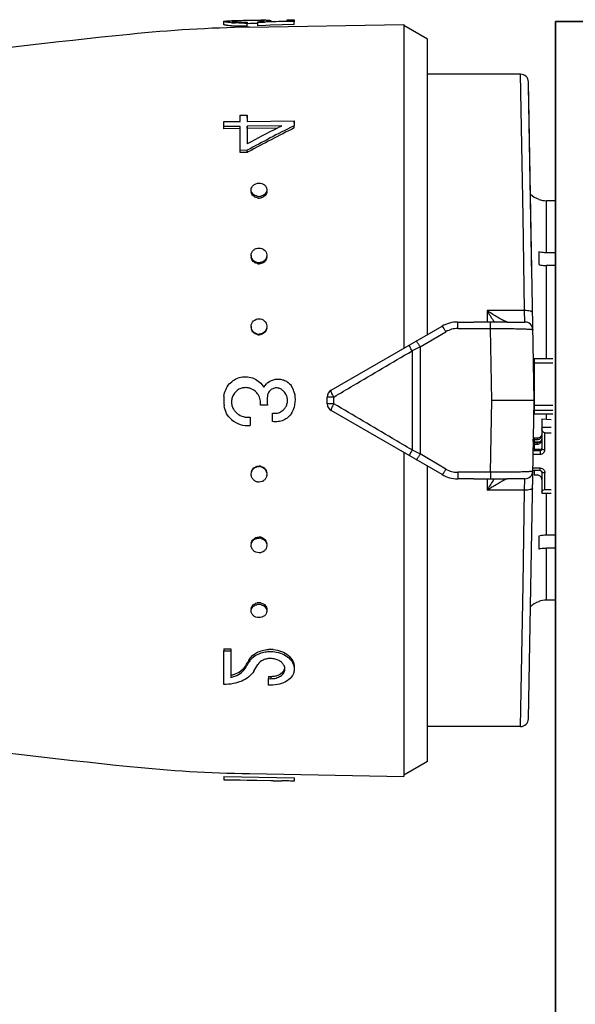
# Model space of a CAD drawing. Header units: millimetres. Extents: x 14365 to 105143, y -126377 to -22383.
# Tile 97 of 191: x 58665 to 58700, y -122816 to -122753. Entities that reach past the tile are written whole.
import ezdxf

# ---------------------------------------------------------------- set-up
doc = ezdxf.new("R2010")
doc.units = ezdxf.units.MM
doc.layers.add('UT_ZAŘÍZENÍ - OT', color=3, linetype='Continuous', lineweight=35)

msp = doc.modelspace()

# ---------------------------------------------------------------- linework, layer by layer
at = {"color": 0, "linetype": 'Continuous'}
for p, q in [((58677.947, -122753.468), (58677.944, -122753.268)), ((58678.58, -122753.222), (58678.595, -122753.221)), ((58678.595, -122753.221), (58678.607, -122753.221)), ((58678.596, -122753.281), (58678.596, -122753.235)), ((58679.509, -122753.208), (58679.387, -122753.21)), ((58679.433, -122753.308), (58679.433, -122753.37)), ((58679.437, -122753.569), (58679.433, -122753.37)), ((58679.51, -122753.408), (58679.435, -122753.409)), ((58679.579, -122753.632), (58689.447, -122753.459)), ((58680.121, -122753.402), (58680.09, -122753.402)), ((58680.119, -122753.341), (58680.119, -122753.288)), ((58680.549, -122753.325), (58680.119, -122753.341)), ((58680.123, -122753.54), (58680.119, -122753.341)), ((58680.639, -122753.521), (58680.123, -122753.54)), ((58680.343, -122753.268), (58680.342, -122753.204)), ((58680.636, -122753.322), (58680.549, -122753.325)), ((58680.631, -122753.274), (58680.934, -122753.264)), ((58681.927, -122753.277), (58680.636, -122753.322)), ((58680.897, -122753.512), (58680.639, -122753.521)), ((58680.78, -122753.269), (58680.78, -122753.254)), ((58682.446, -122753.458), (58680.897, -122753.512)), ((58680.934, -122753.264), (58681.993, -122753.23)), ((58680.943, -122753.21), (58680.944, -122753.263)), ((58681.995, -122753.274), (58681.927, -122753.277)), ((58681.993, -122753.162), (58682.443, -122753.154)), ((58681.993, -122753.23), (58681.993, -122753.162)), ((58682.443, -122753.259), (58681.995, -122753.274)), ((58682.443, -122753.154), (58682.443, -122753.259)), ((58682.446, -122753.458), (58682.443, -122753.259)), ((58689.447, -122753.459), (58689.447, -122774.104)), ((58690.947, -122754.399), (58689.447, -122753.533)), ((58690.947, -122773.238), (58690.947, -122754.399)), ((58696.893, -122756.633), (58690.947, -122756.633)), ((58697.047, -122765.698), (58696.893, -122756.633)), ((58697.747, -122777.433), (58697.393, -122757.125)), ((58697.609, -122769.499), (58697.397, -122757.374)), ((58678.994, -122759.238), (58679.443, -122759.233)), ((58678.994, -122759.644), (58678.994, -122759.238)), ((58679.443, -122759.233), (58679.443, -122759.638)), ((58679.447, -122759.383), (58679.443, -122759.233)), ((58677.944, -122759.657), (58678.994, -122759.644)), ((58677.944, -122759.968), (58677.944, -122759.657)), ((58678.994, -122759.955), (58677.944, -122759.968)), ((58677.947, -122760.112), (58677.944, -122759.968)), ((58678.994, -122761.487), (58678.994, -122759.955)), ((58679.443, -122759.638), (58682.443, -122759.599)), ((58681.658, -122759.921), (58679.443, -122759.949)), ((58679.443, -122759.949), (58679.443, -122761.068)), ((58679.447, -122760.094), (58679.443, -122759.949)), ((58681.602, -122759.949), (58681.658, -122759.921)), ((58682.443, -122759.911), (58682.388, -122759.939)), ((58682.443, -122759.599), (58682.443, -122759.911)), ((58682.446, -122759.746), (58682.443, -122759.599)), ((58682.446, -122760.055), (58682.443, -122759.911)), ((58678.997, -122760.099), (58677.947, -122760.112)), ((58681.365, -122760.069), (58679.447, -122760.094)), ((58679.447, -122760.094), (58679.447, -122760.951)), ((58679.443, -122761.482), (58678.994, -122761.487)), ((58678.997, -122761.618), (58678.994, -122761.487)), ((58679.447, -122761.613), (58678.997, -122761.618)), ((58679.447, -122761.613), (58679.443, -122761.482)), ((58679.499, -122761.585), (58679.447, -122761.613)), ((58698.047, -122764.597), (58698.047, -122764.61)), ((58698.547, -122768.02), (58698.547, -122764.696)), ((58699.117, -122764.696), (58698.547, -122764.696)), ((58697.15, -122771.709), (58697.047, -122765.698)), ((58698.047, -122767.96), (58698.047, -122768.773)), ((58699.165, -122768.02), (58698.547, -122768.02)), ((58698.547, -122774.759), (58698.547, -122768.833)), ((58699.172, -122768.833), (58698.547, -122768.833)), ((58694.747, -122771.709), (58694.747, -122772.442)), ((58697.15, -122771.709), (58694.747, -122771.709)), ((58697.169, -122772.433), (58697.15, -122771.709)), ((58692.877, -122772.848), (58692.877, -122772.433)), ((58692.877, -122772.433), (58693.904, -122772.433)), ((58694.975, -122772.848), (58694.975, -122772.441)), ((58696.011, -122772.433), (58697.169, -122772.433)), ((58684.797, -122776.789), (58691.877, -122772.701)), ((58690.481, -122774.021), (58692.127, -122773.053)), ((58692.877, -122772.848), (58694.975, -122772.848)), ((58695.047, -122777.433), (58694.975, -122772.848)), ((58689.96, -122774.278), (58689.96, -122780.589)), ((58690.481, -122774.021), (58690.481, -122780.845)), ((58697.747, -122774.759), (58697.747, -122778.281)), ((58697.747, -122774.759), (58698.947, -122774.759)), ((58697.747, -122775.043), (58698.947, -122775.043)), ((58684.547, -122777.645), (58684.547, -122777.222)), ((58684.96, -122777.649), (58684.96, -122777.218)), ((58694.975, -122782.019), (58695.047, -122777.433)), ((58697.747, -122777.433), (58695.047, -122777.433)), ((58697.393, -122797.742), (58697.747, -122777.433)), ((58680.733, -122777.736), (58680.283, -122777.736)), ((58681.053, -122778.777), (58681.053, -122778.242)), ((58691.877, -122782.165), (58684.797, -122778.078)), ((58697.747, -122777.739), (58698.947, -122777.739)), ((58697.747, -122778.054), (58698.947, -122778.054)), ((58679.623, -122778.505), (58679.623, -122779.039)), ((58697.747, -122778.281), (58698.947, -122778.281)), ((58698.247, -122778.608), (58698.247, -122780.531)), ((58698.247, -122778.608), (58698.847, -122778.641)), ((58698.547, -122778.624), (58698.547, -122778.281)), ((58698.247, -122779.139), (58698.847, -122779.139)), ((58698.447, -122780.57), (58698.447, -122779.491)), ((58698.447, -122779.491), (58698.847, -122779.491)), ((58697.701, -122780.082), (58698.11, -122780.082)), ((58697.702, -122780.048), (58697.707, -122779.725)), ((58697.749, -122780.051), (58697.702, -122780.048)), ((58697.747, -122779.837), (58697.747, -122780.082)), ((58697.947, -122779.837), (58697.747, -122779.837)), ((58697.747, -122779.935), (58697.947, -122779.935)), ((58697.747, -122780.13), (58697.747, -122780.571)), ((58697.947, -122780.13), (58697.747, -122780.13)), ((58697.947, -122779.837), (58697.947, -122779.935)), ((58697.947, -122780.13), (58697.947, -122780.227)), ((58689.447, -122780.762), (58689.447, -122801.407)), ((58697.691, -122780.629), (58698.147, -122780.629)), ((58697.747, -122780.473), (58697.694, -122780.473)), ((58697.747, -122780.277), (58697.698, -122780.277)), ((58697.747, -122780.227), (58697.947, -122780.227)), ((58698.147, -122780.571), (58697.747, -122780.571)), ((58698.147, -122780.571), (58698.147, -122780.864)), ((58692.127, -122781.814), (58690.481, -122780.845)), ((58697.687, -122780.864), (58698.147, -122780.864)), ((58690.947, -122800.467), (58690.947, -122781.628)), ((58692.877, -122782.019), (58692.877, -122782.433)), ((58694.975, -122782.019), (58692.877, -122782.019)), ((58694.975, -122782.019), (58694.975, -122782.426)), ((58698.147, -122781.908), (58697.669, -122781.908)), ((58698.147, -122781.747), (58697.672, -122781.747)), ((58697.747, -122781.908), (58697.747, -122782.189)), ((58698.147, -122781.908), (58698.147, -122781.747)), ((58698.247, -122782.002), (58698.247, -122783.356)), ((58693.904, -122782.433), (58692.877, -122782.433)), ((58694.747, -122782.425), (58694.747, -122783.158)), ((58697.169, -122782.433), (58696.011, -122782.433)), ((58697.15, -122783.158), (58697.169, -122782.433)), ((58697.747, -122782.189), (58697.947, -122782.189)), ((58698.447, -122783.12), (58698.447, -122782.041)), ((58697.15, -122783.158), (58694.747, -122783.158)), ((58697.047, -122789.169), (58697.15, -122783.158)), ((58698.447, -122783.12), (58698.847, -122783.12)), ((58698.247, -122783.356), (58698.847, -122783.356)), ((58698.547, -122786.033), (58698.547, -122783.356)), ((58698.047, -122786.094), (58698.047, -122786.907)), ((58699.172, -122786.033), (58698.547, -122786.033)), ((58698.547, -122790.17), (58698.547, -122786.846)), ((58699.165, -122786.846), (58698.547, -122786.846)), ((58696.893, -122798.233), (58697.047, -122789.169)), ((58699.117, -122790.17), (58698.547, -122790.17)), ((58698.047, -122790.256), (58698.047, -122790.269)), ((58697.492, -122792.048), (58697.507, -122791.187)), ((58677.947, -122793.274), (58677.944, -122793.406)), ((58677.947, -122793.274), (58678.397, -122793.279)), ((58678.397, -122793.279), (58678.394, -122793.411)), ((58677.944, -122795.548), (58677.944, -122793.406)), ((58677.944, -122793.406), (58678.394, -122793.411)), ((58678.394, -122793.411), (58678.394, -122795.099)), ((58679.314, -122794.386), (58679.311, -122794.527)), ((58679.424, -122794.339), (58679.452, -122794.291)), ((58679.541, -122794.011), (58679.569, -122793.963)), ((58679.569, -122793.963), (58679.566, -122794.101)), ((58680.797, -122795.031), (58680.793, -122795.177)), ((58680.793, -122795.585), (58680.793, -122795.177)), ((58680.793, -122795.177), (58680.943, -122795.179)), ((58680.797, -122795.031), (58680.947, -122795.033)), ((58680.947, -122795.033), (58680.943, -122795.179)), ((58680.943, -122795.587), (58680.793, -122795.585)), ((58696.893, -122798.233), (58690.947, -122798.233)), ((58690.947, -122800.467), (58689.447, -122801.333)), ((58677.947, -122801.419), (58677.944, -122801.619)), ((58677.947, -122801.419), (58682.446, -122801.498)), ((58679.579, -122801.235), (58689.447, -122801.407)), ((58677.944, -122801.631), (58677.944, -122801.619)), ((58677.944, -122801.619), (58682.443, -122801.697)), ((58681.093, -122801.686), (58677.944, -122801.631)), ((58681.093, -122801.689), (58681.093, -122801.686)), ((58681.093, -122801.689), (58681.656, -122801.699)), ((58682.446, -122801.498), (58682.443, -122801.697)), ((58682.446, -122801.508), (58682.443, -122801.708)), ((58682.443, -122801.697), (58682.443, -122801.708))]:
    msp.add_line(p, q, dxfattribs=at)
for centre, radius, start, end in [((58681.15, -122843.618), 90, 91, 95.86353), ((58679.062, -122744.792), 8.577, 265.82558, 266.62577), ((58679.063, -122744.941), 8.626, 265.85586, 266.65073), ((58679.212, -122788.956), 35.74, 91.01238, 91.21551), ((58679.135, -122743.538), 9.833, 266.63176, 267.39596), ((58679.136, -122743.67), 9.899, 266.65673, 267.41559), ((58678.74, -122755.017), 1.789, 94.25337, 94.6326), ((58678.796, -122755.786), 2.559, 93.45872, 94.22835), ((58679.216, -122740.828), 12.544, 270.2757, 270.99142), ((58679.259, -122743.279), 10.03, 270.37671, 270.99382), ((58679.67, -122746.88), 6.424, 274.00652, 274.76218), ((58679.756, -122747.922), 5.379, 274.77014, 275.5791), ((58680.192, -122758.482), 5.28, 88.37447, 89.19799), ((58681.053, -122795.311), 42.126, 90.84632, 91.00332), ((58680.768, -122776.21), 23.023, 90.56986, 90.83886), ((58680.668, -122766.414), 13.227, 90.13111, 90.55891), ((58723.035, -123251.473), 500, 95.86353, 99.2151), ((58696.893, -122757.133), 0.5, 1.00273, 90.00005), ((58729.732, -122853.873), 105.191, 116.74897, 118.55954), ((58726.364, -122848.849), 99.533, 116.72558, 116.87901), ((58729.277, -122854.537), 105.923, 116.89327, 118.06457), ((58729.468, -122854.25), 105.279, 116.52799, 118.3353), ((58680.036, -122764.113), 0.34, 181.83857, 189.22993), ((58680.189, -122763.843), 0.578, 257.40046, 263.77919), ((58680.188, -122763.854), 0.567, 263.76903, 270.51539), ((58680.187, -122763.844), 0.577, 270.61415, 283.65474), ((58680.367, -122764.104), 0.33, 0.0012, 1.80344), ((58698.547, -122763.183), 1.5, 226.64917, 250.52878), ((58680.193, -122763.946), 0.583, 257.43846, 263.79562), ((58680.192, -122763.957), 0.572, 263.78497, 270.51556), ((58680.191, -122763.946), 0.582, 270.61233, 283.61615), ((58698.549, -122763.187), 1.509, 250.58004, 269.92942), ((58680.108, -122768.184), 0.415, 180.00363, 182.62681), ((58680.192, -122768.12), 0.529, 255.90699, 262.90203), ((58680.196, -122768.188), 0.533, 255.94846, 262.92018), ((58680.19, -122768.134), 0.515, 262.89641, 270.33517), ((58680.194, -122768.203), 0.519, 262.91395, 270.33539), ((58680.28, -122768.253), 0.417, 351.68515, 359.95596), ((58715.53, -122759.186), 24.264, 211.06983, 212.81472), ((58692.877, -122774.433), 2, 90, 120), ((58711.573, -122761.731), 19.559, 212.83138, 213.19135), ((58697.169, -122772.933), 0.5, 0.9973, 89.99995), ((58680.164, -122772.718), 0.471, 180.01487, 185.18459), ((58680.194, -122772.708), 0.505, 254.94557, 262.29746), ((58680.198, -122772.739), 0.509, 254.989, 262.3166), ((58680.192, -122772.725), 0.488, 262.29512, 270.14263), ((58692.878, -122774.327), 1.479, 90.0293, 120.51258), ((58680.196, -122772.756), 0.492, 262.31359, 270.14288), ((58798.043, -122993.394), 244.324, 116.11937, 116.25551), ((58697.648, -122775.589), 0.0994, 313.59217, 359.98031), ((58697.647, -122775.577), 0.301, 284.00989, 289.44256), ((58679.34, -122777.496), 0.878, 79.26214, 86.10486), ((58679.33, -122777.545), 0.927, 73.07928, 79.21627), ((58679.326, -122777.583), 0.963, 41.07571, 50.01192), ((58679.321, -122777.587), 0.97, 32.46127, 41.04427), ((58681.302, -122777.211), 0.576, 71.25318, 78.39725), ((58681.304, -122777.205), 0.569, 63.84048, 71.25521), ((58681.18, -122777.44), 0.836, 39.13046, 49.82845), ((58681.186, -122777.435), 0.828, 29.69129, 39.12926), ((58681.383, -122777.134), 1.078, 27.84061, 34.02965), ((58681.387, -122777.132), 1.073, 21.6663, 27.84286), ((58681.405, -122777.125), 1.054, 15.21143, 21.66816), ((58680.493, -122777.372), 1.999, 11.83461, 15.19202), ((58685.047, -122777.222), 0.5, 120, 180), ((58697.647, -122777.205), 0.3, 70.55401, 72.35353), ((58680.605, -122777.433), 2.661, 174.20363, 187.38301), ((58683.03, -122777.433), 2.316, 172.81682, 187.51949), ((58679.334, -122777.539), 0.893, 214.11402, 220.95302), ((58679.505, -122777.391), 1.119, 220.98571, 227.22441), ((58681.196, -122777.47), 0.785, 259.56156, 266.77563), ((58681.183, -122777.432), 0.831, 307.97112, 320.9467), ((58681.175, -122777.425), 0.841, 320.92395, 328.11089), ((58681.224, -122777.571), 1.247, 328.36326, 330.5708), ((58681.238, -122777.579), 1.23, 330.55262, 339.45926), ((58681.284, -122777.596), 1.181, 339.47291, 345.3977), ((58685.047, -122777.645), 0.5, 180, 240), ((58679.506, -122777.399), 1.644, 229.79423, 274.1007), ((58679.505, -122777.407), 1.104, 269.87405, 276.1358), ((58697.957, -122779.64), 0.29, 325.94596, 359.95559), ((58798.043, -122561.472), 244.324, 243.74449, 243.88063), ((58680.192, -122782.142), 0.489, 81.95126, 89.79291), ((58680.195, -122782.111), 0.493, 81.96974, 89.79318), ((58680.189, -122782.16), 0.507, 74.61727, 81.95392), ((58680.193, -122782.129), 0.51, 74.66061, 81.97306), ((58692.878, -122780.54), 1.479, 239.48743, 269.97069), ((58697.169, -122781.933), 0.5, 270, 359), ((58698.159, -122782.002), 0.0882, 0.03691, 8.66078), ((58680.213, -122782.151), 0.481, 352.20997, 354.91531), ((58692.877, -122780.433), 2, 240, 270), ((58715.452, -122795.631), 24.171, 147.18194, 148.9335), ((58711.916, -122793.358), 19.968, 146.8123, 147.16491), ((58680.19, -122786.733), 0.516, 82.18024, 89.60747), ((58680.193, -122786.665), 0.52, 82.19776, 89.60771), ((58680.188, -122786.75), 0.533, 75.22208, 82.18643), ((58680.191, -122786.682), 0.537, 75.26335, 82.20456), ((58698.549, -122791.68), 1.509, 90.07058, 109.41996), ((58680.036, -122790.754), 0.34, 170.77007, 178.16143), ((58680.189, -122791.019), 0.574, 89.52764, 102.6205), ((58680.192, -122790.917), 0.579, 90.47615, 102.57666), ((58680.192, -122790.901), 0.563, 89.46365, 90.42767), ((58680.188, -122791.014), 0.569, 82.70603, 89.43816), ((58680.191, -122790.912), 0.574, 82.72194, 89.43835), ((58680.186, -122791.029), 0.584, 76.3765, 82.71678), ((58680.189, -122790.926), 0.588, 76.41423, 82.73319), ((58680.367, -122790.763), 0.33, 358.19656, 359.9988), ((58698.547, -122791.683), 1.5, 109.47122, 133.35083), ((58680.925, -122795.257), 1.949, 89.34777, 93.68224), ((58680.924, -122795.289), 1.981, 84.74512, 89.3338), ((58680.529, -122794.688), 1.129, 136.6726, 142.69573), ((58678.445, -122793.839), 1.027, 315.49883, 321.71461), ((58678.524, -122793.901), 0.927, 321.71489, 328.50896), ((58640.894, -122771.246), 44.921, 328.78337, 329.0635), ((58641.372, -122771.199), 44.466, 328.57088, 328.85214), ((58640.02, -122770.382), 46.046, 328.85211, 329.1259), ((58639.171, -122770.214), 46.929, 329.13232, 329.40315), ((58680.434, -122794.615), 1.009, 142.68913, 149.33475), ((58641.639, -122771.318), 44.808, 328.5423, 329.17295), ((58681.385, -122794.558), 0.458, 358.60453, 6.96692), ((58678.009, -122793.23), 1.908, 281.62893, 285.76186), ((58723.035, -122303.394), 500, 260.77609, 264.13647), ((58696.893, -122797.733), 0.5, 270, 359), ((58681.15, -122711.249), 90, 264.13647, 269)]:
    msp.add_arc(centre, radius, start, end, dxfattribs=at)
at = {"color": 0, "linetype": 'Continuous', "extrusion": (0, 0, -1)}
for centre, major_axis, ratio, start_param, end_param in [((58698.447, -122779.256), (0, -0.235), 0.85043, 0, 1.570796), ((58698.447, -122783.277), (0.2, 0), 0.785695, 3.141593, 4.712389)]:
    msp.add_ellipse(centre, major_axis=major_axis, ratio=ratio, start_param=start_param, end_param=end_param, dxfattribs=at)
at = {"color": 0, "linetype": 'Continuous'}
for points, knots in [([(58677.944, -122753.268), (58677.944, -122753.265), (58677.951, -122753.259), (58677.958, -122753.256), (58677.964, -122753.255)], [0, 0, 0, 0, 0.34526, 1, 1, 1, 1]), ([(58678.438, -122753.346), (58678.368, -122753.341), (58678.27, -122753.332), (58678.148, -122753.318), (58678.078, -122753.308), (58678.022, -122753.298), (58677.98, -122753.288), (58677.957, -122753.281), (58677.944, -122753.272), (58677.944, -122753.268)], [0, 0, 0, 0, 0.415889, 0.585993, 0.728367, 0.841268, 0.923827, 0.975949, 1, 1, 1, 1]), ([(58678.44, -122753.545), (58678.37, -122753.54), (58678.272, -122753.531), (58678.151, -122753.517), (58678.081, -122753.507), (58678.025, -122753.498), (58677.984, -122753.488), (58677.961, -122753.48), (58677.947, -122753.472), (58677.947, -122753.468)], [0, 0, 0, 0, 0.416026, 0.586157, 0.728535, 0.841423, 0.923955, 0.976034, 1, 1, 1, 1]), ([(58677.964, -122753.255), (58677.967, -122753.254), (58677.987, -122753.248), (58678.007, -122753.245), (58678.024, -122753.243)], [0, 0, 0, 0, 0.194984, 1, 1, 1, 1]), ([(58678.024, -122753.243), (58678.08, -122753.236), (58678.223, -122753.23), (58678.366, -122753.226), (58678.453, -122753.224)], [0, 0, 0, 0, 0.393124, 1, 1, 1, 1]), ([(58678.596, -122753.235), (58678.581, -122753.236), (58678.555, -122753.238), (58678.521, -122753.243), (58678.5, -122753.247), (58678.488, -122753.251), (58678.486, -122753.254)], [0, 0, 0, 0, 0.402142, 0.703286, 0.901798, 1, 1, 1, 1]), ([(58678.486, -122753.254), (58678.486, -122753.254), (58678.486, -122753.255), (58678.486, -122753.256), (58678.486, -122753.256)], [0, 0, 0, 0, 0.519614, 1, 1, 1, 1]), ([(58678.486, -122753.256), (58678.486, -122753.258), (58678.491, -122753.261), (58678.508, -122753.267), (58678.545, -122753.275), (58678.607, -122753.283), (58678.656, -122753.287), (58678.685, -122753.29)], [0, 0, 0, 0, 0.026104, 0.078509, 0.271488, 0.580502, 1, 1, 1, 1]), ([(58679.387, -122753.21), (58679.248, -122753.213), (58678.999, -122753.218), (58678.751, -122753.225), (58678.642, -122753.232)], [0, 0, 0, 0, 0.5608, 1, 1, 1, 1]), ([(58678.685, -122753.29), (58678.728, -122753.293), (58678.941, -122753.307), (58679.155, -122753.31), (58679.325, -122753.309)], [0, 0, 0, 0, 0.202928, 1, 1, 1, 1]), ([(58679.277, -122753.372), (58679.225, -122753.372), (58679.029, -122753.372), (58678.833, -122753.367), (58678.688, -122753.361)], [0, 0, 0, 0, 0.261385, 1, 1, 1, 1]), ([(58679.437, -122753.569), (58679.372, -122753.57), (58679.123, -122753.572), (58678.874, -122753.568), (58678.69, -122753.559)], [0, 0, 0, 0, 0.261104, 1, 1, 1, 1]), ([(58680.088, -122753.202), (58680.044, -122753.202), (58679.851, -122753.203), (58679.658, -122753.205), (58679.509, -122753.208)], [0, 0, 0, 0, 0.228486, 1, 1, 1, 1]), ([(58680.09, -122753.402), (58680.046, -122753.402), (58679.852, -122753.403), (58679.659, -122753.405), (58679.51, -122753.408)], [0, 0, 0, 0, 0.228577, 1, 1, 1, 1]), ([(58680.266, -122753.203), (58680.253, -122753.203), (58680.193, -122753.202), (58680.134, -122753.202), (58680.088, -122753.202)], [0, 0, 0, 0, 0.229978, 1, 1, 1, 1]), ([(58680.279, -122753.275), (58680.317, -122753.271), (58680.383, -122753.264), (58680.459, -122753.253), (58680.504, -122753.244), (58680.526, -122753.238), (58680.539, -122753.234), (58680.546, -122753.228), (58680.546, -122753.226)], [0, 0, 0, 0, 0.416564, 0.727805, 0.840468, 0.923103, 0.975235, 1, 1, 1, 1]), ([(58680.453, -122753.209), (58680.445, -122753.208), (58680.408, -122753.206), (58680.371, -122753.205), (58680.342, -122753.204)], [0, 0, 0, 0, 0.216654, 1, 1, 1, 1]), ([(58680.522, -122753.216), (58680.517, -122753.215), (58680.495, -122753.212), (58680.472, -122753.21), (58680.453, -122753.209)], [0, 0, 0, 0, 0.191517, 1, 1, 1, 1]), ([(58680.546, -122753.226), (58680.546, -122753.224), (58680.535, -122753.218), (58680.528, -122753.217), (58680.522, -122753.216)], [0, 0, 0, 0, 0.306489, 1, 1, 1, 1]), ([(58680.78, -122753.254), (58680.769, -122753.255), (58680.72, -122753.263), (58680.67, -122753.269), (58680.631, -122753.274)], [0, 0, 0, 0, 0.219199, 1, 1, 1, 1]), ([(58680.637, -122753.188), (58680.652, -122753.188), (58680.704, -122753.188), (58680.756, -122753.188), (58680.794, -122753.189)], [0, 0, 0, 0, 0.28218, 1, 1, 1, 1]), ([(58680.943, -122753.21), (58680.943, -122753.215), (58680.925, -122753.223), (58680.897, -122753.232), (58680.844, -122753.243), (58680.804, -122753.25), (58680.78, -122753.254)], [0, 0, 0, 0, 0.080473, 0.272652, 0.58028, 1, 1, 1, 1]), ([(58680.794, -122753.189), (58680.804, -122753.19), (58680.837, -122753.191), (58680.87, -122753.193), (58680.893, -122753.196)], [0, 0, 0, 0, 0.312325, 1, 1, 1, 1]), ([(58680.893, -122753.196), (58680.906, -122753.197), (58680.922, -122753.199), (58680.939, -122753.204), (58680.943, -122753.208), (58680.943, -122753.21)], [0, 0, 0, 0, 0.708486, 0.898996, 1, 1, 1, 1]), ([(58679.694, -122764.013), (58679.692, -122763.957), (58679.718, -122763.841), (58679.831, -122763.697), (58679.998, -122763.604), (58680.128, -122763.581), (58680.193, -122763.581)], [0, 0, 0, 0, 0.229393, 0.470966, 0.729703, 1, 1, 1, 1]), ([(58680.193, -122763.581), (58680.257, -122763.58), (58680.382, -122763.599), (58680.546, -122763.683), (58680.66, -122763.818), (58680.691, -122763.928), (58680.693, -122763.982)], [0, 0, 0, 0, 0.270385, 0.528616, 0.769944, 1, 1, 1, 1]), ([(58679.797, -122764.259), (58679.766, -122764.225), (58679.716, -122764.148), (58679.695, -122764.058), (58679.694, -122764.013)], [0, 0, 0, 0, 0.509651, 1, 1, 1, 1]), ([(58680.066, -122764.515), (58679.976, -122764.495), (58679.808, -122764.416), (58679.715, -122764.25), (58679.701, -122764.168)], [0, 0, 0, 0, 0.524629, 1, 1, 1, 1]), ([(58680.063, -122764.407), (58680.037, -122764.401), (58679.939, -122764.372), (58679.848, -122764.315), (58679.797, -122764.259)], [0, 0, 0, 0, 0.260211, 1, 1, 1, 1]), ([(58680.589, -122764.252), (58680.573, -122764.27), (58680.497, -122764.341), (58680.399, -122764.386), (58680.323, -122764.405)], [0, 0, 0, 0, 0.24218, 1, 1, 1, 1]), ([(58680.697, -122764.104), (58680.697, -122764.196), (58680.611, -122764.393), (58680.427, -122764.488), (58680.328, -122764.512)], [0, 0, 0, 0, 0.47302, 1, 1, 1, 1]), ([(58680.693, -122763.982), (58680.695, -122764.03), (58680.676, -122764.129), (58680.623, -122764.214), (58680.589, -122764.252)], [0, 0, 0, 0, 0.488775, 1, 1, 1, 1]), ([(58679.693, -122768.184), (58679.693, -122768.123), (58679.721, -122767.999), (58679.832, -122767.843), (58679.999, -122767.742), (58680.128, -122767.716), (58680.193, -122767.716)], [0, 0, 0, 0, 0.241806, 0.488407, 0.741812, 1, 1, 1, 1]), ([(58679.761, -122768.417), (58679.751, -122768.401), (58679.715, -122768.334), (58679.696, -122768.259), (58679.694, -122768.203)], [0, 0, 0, 0, 0.253103, 1, 1, 1, 1]), ([(58680.193, -122767.716), (58680.316, -122767.715), (58680.51, -122767.783), (58680.659, -122767.98), (58680.69, -122768.099), (58680.693, -122768.158)], [0, 0, 0, 0, 0.507384, 0.755665, 1, 1, 1, 1]), ([(58680.693, -122768.158), (58680.695, -122768.209), (58680.685, -122768.277), (58680.661, -122768.341), (58680.655, -122768.356)], [0, 0, 0, 0, 0.747031, 1, 1, 1, 1]), ([(58698.547, -122768.02), (58698.505, -122768.02), (58698.337, -122768.015), (58698.169, -122767.99), (58698.047, -122767.96)], [0, 0, 0, 0, 0.252472, 1, 1, 1, 1]), ([(58680.066, -122768.706), (58679.974, -122768.683), (58679.802, -122768.588), (58679.714, -122768.41), (58679.701, -122768.32)], [0, 0, 0, 0, 0.510101, 1, 1, 1, 1]), ([(58680.063, -122768.633), (58680.001, -122768.618), (58679.883, -122768.565), (58679.793, -122768.47), (58679.761, -122768.417)], [0, 0, 0, 0, 0.506643, 1, 1, 1, 1]), ([(58680.655, -122768.356), (58680.625, -122768.423), (58680.533, -122768.545), (58680.396, -122768.613), (58680.323, -122768.632)], [0, 0, 0, 0, 0.492845, 1, 1, 1, 1]), ([(58680.692, -122768.313), (58680.679, -122768.404), (58680.592, -122768.583), (58680.419, -122768.68), (58680.328, -122768.704)], [0, 0, 0, 0, 0.489899, 1, 1, 1, 1]), ([(58698.047, -122768.773), (58698.087, -122768.783), (58698.252, -122768.818), (58698.421, -122768.833), (58698.547, -122768.833)], [0, 0, 0, 0, 0.247091, 1, 1, 1, 1]), ([(58695.868, -122772.369), (58695.784, -122772.33), (58695.608, -122772.236), (58695.231, -122772.02), (58694.942, -122771.838), (58694.747, -122771.709)], [0, 0, 0, 0, 0.213248, 0.460801, 1, 1, 1, 1]), ([(58697.649, -122771.837), (58697.649, -122771.828), (58697.64, -122771.805), (58697.607, -122771.782), (58697.561, -122771.76), (58697.471, -122771.732), (58697.332, -122771.712), (58697.213, -122771.707), (58697.15, -122771.709)], [0, 0, 0, 0, 0.054454, 0.124226, 0.220024, 0.341181, 0.645763, 1, 1, 1, 1]), ([(58679.693, -122772.718), (58679.693, -122772.592), (58679.801, -122772.328), (58680.066, -122772.223), (58680.193, -122772.222)], [0, 0, 0, 0, 0.49811, 1, 1, 1, 1]), ([(58680.193, -122772.222), (58680.314, -122772.222), (58680.565, -122772.314), (58680.681, -122772.554), (58680.691, -122772.673)], [0, 0, 0, 0, 0.501804, 1, 1, 1, 1]), ([(58694.975, -122772.441), (58694.795, -122772.443), (58694.438, -122772.442), (58694.082, -122772.433), (58693.904, -122772.433)], [0, 0, 0, 0, 0.502804, 1, 1, 1, 1]), ([(58696.011, -122772.433), (58695.931, -122772.433), (58695.586, -122772.434), (58695.24, -122772.438), (58694.975, -122772.441)], [0, 0, 0, 0, 0.230893, 1, 1, 1, 1]), ([(58695.946, -122772.405), (58695.94, -122772.402), (58695.914, -122772.391), (58695.888, -122772.379), (58695.868, -122772.369)], [0, 0, 0, 0, 0.229765, 1, 1, 1, 1]), ([(58695.977, -122772.417), (58695.975, -122772.416), (58695.965, -122772.412), (58695.954, -122772.408), (58695.946, -122772.405)], [0, 0, 0, 0, 0.235586, 1, 1, 1, 1]), ([(58696.037, -122772.433), (58696.029, -122772.433), (58696.008, -122772.428), (58695.989, -122772.422), (58695.977, -122772.417)], [0, 0, 0, 0, 0.393757, 1, 1, 1, 1]), ([(58680.066, -122773.231), (58679.983, -122773.209), (58679.826, -122773.122), (58679.737, -122772.966), (58679.714, -122772.884)], [0, 0, 0, 0, 0.50198, 1, 1, 1, 1]), ([(58680.063, -122773.196), (58679.99, -122773.176), (58679.852, -122773.105), (58679.761, -122772.977), (58679.732, -122772.908)], [0, 0, 0, 0, 0.50114, 1, 1, 1, 1]), ([(58680.676, -122772.844), (58680.653, -122772.926), (58680.564, -122773.084), (58680.406, -122773.172), (58680.323, -122773.195)], [0, 0, 0, 0, 0.49918, 1, 1, 1, 1]), ([(58680.692, -122772.818), (58680.679, -122772.912), (58680.596, -122773.099), (58680.42, -122773.204), (58680.328, -122773.23)], [0, 0, 0, 0, 0.498032, 1, 1, 1, 1]), ([(58692.127, -122773.053), (58692.107, -122773.033), (58692.075, -122772.985), (58692.042, -122772.911), (58692.002, -122772.848), (58691.964, -122772.797), (58691.933, -122772.756), (58691.908, -122772.724), (58691.893, -122772.708), (58691.88, -122772.699), (58691.877, -122772.701)], [0, 0, 0, 0, 0.198142, 0.388892, 0.560134, 0.707991, 0.828678, 0.918542, 0.975091, 1, 1, 1, 1]), ([(58694.975, -122772.848), (58695.151, -122772.848), (58695.496, -122772.848), (58695.997, -122772.85), (58696.457, -122772.856), (58696.808, -122772.863), (58697.055, -122772.871), (58697.211, -122772.877), (58697.346, -122772.883), (58697.457, -122772.89), (58697.546, -122772.898), (58697.609, -122772.905), (58697.647, -122772.913), (58697.664, -122772.918), (58697.668, -122772.923), (58697.668, -122772.925)], [0, 0, 0, 0, 0.195605, 0.383531, 0.55643, 0.707585, 0.773165, 0.831259, 0.881323, 0.92293, 0.955723, 0.979458, 0.994025, 0.997954, 1, 1, 1, 1]), ([(58690.481, -122774.021), (58690.452, -122773.971), (58690.408, -122773.9), (58690.352, -122773.81), (58690.316, -122773.755), (58690.285, -122773.71), (58690.261, -122773.678), (58690.245, -122773.66), (58690.236, -122773.652), (58690.232, -122773.651), (58690.231, -122773.652)], [0, 0, 0, 0, 0.387648, 0.559336, 0.708365, 0.829964, 0.920373, 0.976704, 0.992026, 1, 1, 1, 1]), ([(58684.96, -122777.218), (58685.376, -122776.973), (58687.042, -122775.993), (58688.709, -122775.013), (58689.96, -122774.278)], [0, 0, 0, 0, 0.249365, 1, 1, 1, 1]), ([(58689.96, -122774.278), (58689.934, -122774.231), (58689.898, -122774.163), (58689.855, -122774.075), (58689.829, -122774.02), (58689.811, -122773.975), (58689.799, -122773.94), (58689.793, -122773.918), (58689.794, -122773.904), (58689.797, -122773.902)], [0, 0, 0, 0, 0.389691, 0.560136, 0.707341, 0.827183, 0.916538, 0.973346, 1, 1, 1, 1]), ([(58677.957, -122777.164), (58677.972, -122777.022), (58678.047, -122776.74), (58678.353, -122776.252), (58679.004, -122775.861), (58679.76, -122775.935), (58680.244, -122776.248), (58680.431, -122776.472), (58680.503, -122776.595)], [0, 0, 0, 0, 0.125806, 0.251598, 0.500158, 0.748611, 0.874302, 1, 1, 1, 1]), ([(58680.503, -122776.595), (58680.591, -122776.443), (58680.847, -122776.18), (58681.286, -122776.051), (58681.638, -122776.083), (58681.888, -122776.174), (58682.109, -122776.323), (58682.227, -122776.458), (58682.276, -122776.531)], [0, 0, 0, 0, 0.249691, 0.498274, 0.623384, 0.748679, 0.874168, 1, 1, 1, 1]), ([(58679.4, -122776.621), (58679.316, -122776.615), (58679.146, -122776.627), (58678.829, -122776.743), (58678.574, -122776.993), (58678.451, -122777.309), (58678.425, -122777.564), (58678.472, -122777.817), (58678.547, -122777.97), (58678.595, -122778.04)], [0, 0, 0, 0, 0.124702, 0.249421, 0.497433, 0.62303, 0.748788, 0.874419, 1, 1, 1, 1]), ([(58681.418, -122776.647), (58681.341, -122776.631), (58681.179, -122776.632), (58680.958, -122776.731), (58680.794, -122776.911), (58680.741, -122777.065), (58680.732, -122777.144)], [0, 0, 0, 0, 0.248903, 0.498305, 0.748695, 1, 1, 1, 1]), ([(58682.449, -122776.962), (58682.465, -122777.039), (58682.512, -122777.348), (58682.486, -122777.668), (58682.428, -122777.894)], [0, 0, 0, 0, 0.250786, 1, 1, 1, 1]), ([(58684.96, -122777.218), (58684.932, -122777.166), (58684.881, -122777.071), (58684.823, -122776.943), (58684.794, -122776.854), (58684.787, -122776.808), (58684.793, -122776.792), (58684.797, -122776.789)], [0, 0, 0, 0, 0.377895, 0.69297, 0.905251, 0.965919, 1, 1, 1, 1]), ([(58680.283, -122777.736), (58680.3, -122777.621), (58680.29, -122777.384), (58680.201, -122777.164), (58680.139, -122777.066)], [0, 0, 0, 0, 0.500135, 1, 1, 1, 1]), ([(58681.889, -122777.869), (58681.928, -122777.807), (58681.989, -122777.671), (58682.022, -122777.449), (58681.997, -122777.227), (58681.942, -122777.089), (58681.905, -122777.025)], [0, 0, 0, 0, 0.249892, 0.499949, 0.75024, 1, 1, 1, 1]), ([(58684.96, -122777.218), (58684.932, -122777.218), (58684.878, -122777.218), (58684.8, -122777.218), (58684.729, -122777.219), (58684.668, -122777.219), (58684.624, -122777.22), (58684.595, -122777.22), (58684.578, -122777.22), (58684.566, -122777.221), (58684.555, -122777.221), (58684.551, -122777.222), (58684.547, -122777.221), (58684.547, -122777.222)], [0, 0, 0, 0, 0.203374, 0.394866, 0.56769, 0.716771, 0.837685, 0.88646, 0.926896, 0.958626, 0.981467, 0.99529, 1, 1, 1, 1]), ([(58678.445, -122778.655), (58678.315, -122778.545), (58678.097, -122778.274), (58677.988, -122777.944), (58677.966, -122777.775)], [0, 0, 0, 0, 0.49938, 1, 1, 1, 1]), ([(58678.744, -122778.212), (58678.846, -122778.306), (58679.086, -122778.458), (58679.365, -122778.511), (58679.503, -122778.511)], [0, 0, 0, 0, 0.500561, 1, 1, 1, 1]), ([(58682.286, -122778.225), (58682.223, -122778.326), (58682.068, -122778.512), (58681.763, -122778.709), (58681.413, -122778.805), (58681.17, -122778.799), (58681.053, -122778.777)], [0, 0, 0, 0, 0.249964, 0.499879, 0.749906, 1, 1, 1, 1]), ([(58681.151, -122778.254), (58681.247, -122778.26), (58681.443, -122778.236), (58681.618, -122778.146), (58681.694, -122778.087)], [0, 0, 0, 0, 0.50069, 1, 1, 1, 1]), ([(58684.96, -122777.649), (58684.932, -122777.649), (58684.878, -122777.649), (58684.8, -122777.648), (58684.729, -122777.648), (58684.668, -122777.647), (58684.624, -122777.647), (58684.595, -122777.646), (58684.578, -122777.646), (58684.566, -122777.646), (58684.555, -122777.646), (58684.551, -122777.645), (58684.547, -122777.645), (58684.547, -122777.645)], [0, 0, 0, 0, 0.203374, 0.394866, 0.56769, 0.716771, 0.837685, 0.88646, 0.926896, 0.958626, 0.981467, 0.99529, 1, 1, 1, 1]), ([(58684.96, -122777.649), (58684.932, -122777.7), (58684.881, -122777.796), (58684.823, -122777.924), (58684.794, -122778.012), (58684.787, -122778.059), (58684.793, -122778.075), (58684.797, -122778.078)], [0, 0, 0, 0, 0.377895, 0.69297, 0.905251, 0.965919, 1, 1, 1, 1]), ([(58689.96, -122780.589), (58689.542, -122780.344), (58687.876, -122779.364), (58686.209, -122778.384), (58684.96, -122777.649)], [0, 0, 0, 0, 0.250578, 1, 1, 1, 1]), ([(58698.247, -122779.543), (58698.247, -122779.581), (58698.231, -122779.659), (58698.164, -122779.757), (58698.065, -122779.822), (58697.986, -122779.837), (58697.947, -122779.837)], [0, 0, 0, 0, 0.247784, 0.496832, 0.747734, 1, 1, 1, 1]), ([(58697.947, -122779.935), (58697.996, -122779.935), (58698.095, -122779.911), (58698.17, -122779.843), (58698.197, -122779.803)], [0, 0, 0, 0, 0.501963, 1, 1, 1, 1]), ([(58698.247, -122779.836), (58698.247, -122779.874), (58698.231, -122779.952), (58698.164, -122780.049), (58698.065, -122780.115), (58697.986, -122780.13), (58697.947, -122780.13)], [0, 0, 0, 0, 0.247784, 0.496832, 0.747734, 1, 1, 1, 1]), ([(58697.947, -122780.227), (58697.986, -122780.227), (58698.065, -122780.212), (58698.164, -122780.147), (58698.231, -122780.049), (58698.247, -122779.972), (58698.247, -122779.933)], [0, 0, 0, 0, 0.252266, 0.503168, 0.752216, 1, 1, 1, 1]), ([(58689.96, -122780.589), (58689.934, -122780.636), (58689.898, -122780.704), (58689.855, -122780.791), (58689.829, -122780.846), (58689.811, -122780.891), (58689.799, -122780.927), (58689.793, -122780.948), (58689.794, -122780.962), (58689.797, -122780.964)], [0, 0, 0, 0, 0.389693, 0.560138, 0.707342, 0.827185, 0.916539, 0.973347, 1, 1, 1, 1]), ([(58698.147, -122780.571), (58698.159, -122780.571), (58698.183, -122780.567), (58698.214, -122780.548), (58698.237, -122780.52), (58698.245, -122780.497), (58698.246, -122780.486)], [0, 0, 0, 0, 0.251925, 0.502849, 0.751924, 1, 1, 1, 1]), ([(58698.147, -122780.629), (58698.16, -122780.629), (58698.186, -122780.624), (58698.22, -122780.602), (58698.242, -122780.57), (58698.247, -122780.544), (58698.247, -122780.531)], [0, 0, 0, 0, 0.252236, 0.503168, 0.752245, 1, 1, 1, 1]), ([(58698.147, -122780.864), (58698.186, -122780.864), (58698.265, -122780.849), (58698.364, -122780.784), (58698.431, -122780.686), (58698.447, -122780.609), (58698.447, -122780.57)], [0, 0, 0, 0, 0.252255, 0.503168, 0.752226, 1, 1, 1, 1]), ([(58698.247, -122780.531), (58698.247, -122780.534), (58698.25, -122780.539), (58698.256, -122780.543), (58698.266, -122780.548), (58698.283, -122780.554), (58698.307, -122780.559), (58698.337, -122780.564), (58698.384, -122780.569), (58698.422, -122780.57), (58698.447, -122780.57)], [0, 0, 0, 0, 0.040706, 0.069574, 0.105554, 0.199505, 0.321626, 0.468167, 0.634164, 1, 1, 1, 1]), ([(58690.481, -122780.845), (58690.452, -122780.895), (58690.408, -122780.967), (58690.352, -122781.056), (58690.316, -122781.112), (58690.285, -122781.156), (58690.261, -122781.188), (58690.245, -122781.207), (58690.236, -122781.214), (58690.232, -122781.215), (58690.231, -122781.215)], [0, 0, 0, 0, 0.387648, 0.559336, 0.708365, 0.829964, 0.920373, 0.976704, 0.992026, 1, 1, 1, 1]), ([(58679.714, -122781.982), (58679.737, -122781.9), (58679.826, -122781.745), (58679.983, -122781.658), (58680.066, -122781.636)], [0, 0, 0, 0, 0.49802, 1, 1, 1, 1]), ([(58679.732, -122781.959), (58679.761, -122781.89), (58679.852, -122781.762), (58679.99, -122781.69), (58680.063, -122781.671)], [0, 0, 0, 0, 0.49886, 1, 1, 1, 1]), ([(58680.323, -122781.671), (58680.406, -122781.694), (58680.564, -122781.783), (58680.653, -122781.94), (58680.676, -122782.023)], [0, 0, 0, 0, 0.50082, 1, 1, 1, 1]), ([(58680.328, -122781.637), (58680.42, -122781.662), (58680.596, -122781.768), (58680.679, -122781.954), (58680.692, -122782.049)], [0, 0, 0, 0, 0.501968, 1, 1, 1, 1]), ([(58692.127, -122781.814), (58692.107, -122781.834), (58692.075, -122781.882), (58692.042, -122781.956), (58692.003, -122782.019), (58691.964, -122782.07), (58691.933, -122782.111), (58691.908, -122782.142), (58691.893, -122782.159), (58691.88, -122782.167), (58691.877, -122782.165)], [0, 0, 0, 0, 0.198108, 0.388908, 0.560156, 0.708001, 0.828682, 0.918545, 0.975091, 1, 1, 1, 1]), ([(58697.668, -122781.942), (58697.668, -122781.944), (58697.664, -122781.948), (58697.647, -122781.954), (58697.609, -122781.961), (58697.546, -122781.969), (58697.457, -122781.976), (58697.346, -122781.983), (58697.211, -122781.99), (58697.055, -122781.996), (58696.808, -122782.003), (58696.457, -122782.01), (58695.997, -122782.016), (58695.496, -122782.019), (58695.151, -122782.019), (58694.975, -122782.019)], [0, 0, 0, 0, 0.002046, 0.005975, 0.020542, 0.044277, 0.07707, 0.118677, 0.168741, 0.226835, 0.292415, 0.44357, 0.616469, 0.804395, 1, 1, 1, 1]), ([(58698.147, -122781.747), (58698.186, -122781.747), (58698.265, -122781.762), (58698.364, -122781.828), (58698.431, -122781.925), (58698.447, -122782.003), (58698.447, -122782.041)], [0, 0, 0, 0, 0.252255, 0.503168, 0.752226, 1, 1, 1, 1]), ([(58698.147, -122781.908), (58698.16, -122781.908), (58698.184, -122781.912), (58698.215, -122781.931), (58698.237, -122781.957), (58698.245, -122781.979), (58698.246, -122781.989)], [0, 0, 0, 0, 0.26767, 0.525516, 0.768461, 1, 1, 1, 1]), ([(58698.247, -122782.002), (58698.247, -122782.005), (58698.25, -122782.01), (58698.256, -122782.014), (58698.266, -122782.019), (58698.283, -122782.025), (58698.307, -122782.031), (58698.337, -122782.035), (58698.384, -122782.04), (58698.422, -122782.041), (58698.447, -122782.041)], [0, 0, 0, 0, 0.040706, 0.069574, 0.105554, 0.199505, 0.321626, 0.468167, 0.634164, 1, 1, 1, 1]), ([(58680.193, -122782.644), (58680.125, -122782.644), (58679.987, -122782.614), (58679.814, -122782.493), (58679.707, -122782.313), (58679.689, -122782.173), (58679.695, -122782.106)], [0, 0, 0, 0, 0.25144, 0.501784, 0.751362, 1, 1, 1, 1]), ([(58680.689, -122782.216), (58680.681, -122782.274), (58680.643, -122782.389), (58680.53, -122782.531), (58680.373, -122782.622), (58680.253, -122782.644), (58680.193, -122782.644)], [0, 0, 0, 0, 0.249231, 0.498303, 0.748586, 1, 1, 1, 1]), ([(58693.904, -122782.433), (58694.082, -122782.433), (58694.438, -122782.425), (58694.795, -122782.424), (58694.975, -122782.426)], [0, 0, 0, 0, 0.497196, 1, 1, 1, 1]), ([(58694.747, -122783.158), (58694.942, -122783.029), (58695.231, -122782.847), (58695.608, -122782.631), (58695.784, -122782.537), (58695.868, -122782.497)], [0, 0, 0, 0, 0.539199, 0.786752, 1, 1, 1, 1]), ([(58694.975, -122782.426), (58695.066, -122782.427), (58695.411, -122782.43), (58695.757, -122782.433), (58696.011, -122782.433)], [0, 0, 0, 0, 0.264643, 1, 1, 1, 1]), ([(58695.868, -122782.497), (58695.898, -122782.483), (58695.948, -122782.46), (58696.001, -122782.44), (58696.023, -122782.435)], [0, 0, 0, 0, 0.595054, 1, 1, 1, 1]), ([(58696.023, -122782.435), (58696.024, -122782.435), (58696.029, -122782.434), (58696.033, -122782.433), (58696.037, -122782.433)], [0, 0, 0, 0, 0.289793, 1, 1, 1, 1]), ([(58698.247, -122782.483), (58698.247, -122782.445), (58698.231, -122782.367), (58698.164, -122782.27), (58698.065, -122782.204), (58697.986, -122782.189), (58697.947, -122782.189)], [0, 0, 0, 0, 0.247784, 0.496832, 0.747734, 1, 1, 1, 1]), ([(58697.649, -122783.029), (58697.649, -122783.039), (58697.64, -122783.061), (58697.607, -122783.085), (58697.561, -122783.107), (58697.471, -122783.134), (58697.332, -122783.155), (58697.213, -122783.159), (58697.15, -122783.158)], [0, 0, 0, 0, 0.054452, 0.124207, 0.219995, 0.341151, 0.645741, 1, 1, 1, 1]), ([(58679.701, -122786.547), (58679.714, -122786.457), (58679.802, -122786.278), (58679.974, -122786.184), (58680.066, -122786.161)], [0, 0, 0, 0, 0.489899, 1, 1, 1, 1]), ([(58679.761, -122786.45), (58679.793, -122786.397), (58679.883, -122786.302), (58680.001, -122786.249), (58680.063, -122786.233)], [0, 0, 0, 0, 0.493357, 1, 1, 1, 1]), ([(58680.323, -122786.235), (58680.396, -122786.254), (58680.533, -122786.321), (58680.625, -122786.444), (58680.655, -122786.51)], [0, 0, 0, 0, 0.507155, 1, 1, 1, 1]), ([(58680.328, -122786.162), (58680.419, -122786.187), (58680.592, -122786.283), (58680.679, -122786.463), (58680.692, -122786.553)], [0, 0, 0, 0, 0.510101, 1, 1, 1, 1]), ([(58698.547, -122786.033), (58698.505, -122786.033), (58698.337, -122786.038), (58698.169, -122786.063), (58698.047, -122786.094)], [0, 0, 0, 0, 0.252472, 1, 1, 1, 1]), ([(58680.193, -122787.151), (58680.127, -122787.15), (58679.994, -122787.124), (58679.825, -122787.017), (58679.715, -122786.854), (58679.691, -122786.726), (58679.694, -122786.664)], [0, 0, 0, 0, 0.258416, 0.511779, 0.758272, 1, 1, 1, 1]), ([(58679.694, -122786.664), (58679.696, -122786.608), (58679.715, -122786.532), (58679.751, -122786.466), (58679.761, -122786.45)], [0, 0, 0, 0, 0.746897, 1, 1, 1, 1]), ([(58680.693, -122786.708), (58680.69, -122786.767), (58680.659, -122786.887), (58680.51, -122787.084), (58680.316, -122787.152), (58680.193, -122787.151)], [0, 0, 0, 0, 0.244335, 0.492616, 1, 1, 1, 1]), ([(58680.655, -122786.51), (58680.661, -122786.526), (58680.685, -122786.589), (58680.695, -122786.658), (58680.693, -122786.708)], [0, 0, 0, 0, 0.252969, 1, 1, 1, 1]), ([(58698.047, -122786.907), (58698.087, -122786.897), (58698.252, -122786.861), (58698.421, -122786.846), (58698.547, -122786.846)], [0, 0, 0, 0, 0.247091, 1, 1, 1, 1]), ([(58679.694, -122790.853), (58679.695, -122790.809), (58679.716, -122790.719), (58679.766, -122790.642), (58679.797, -122790.607)], [0, 0, 0, 0, 0.490349, 1, 1, 1, 1]), ([(58679.701, -122790.699), (58679.715, -122790.617), (58679.808, -122790.451), (58679.976, -122790.372), (58680.066, -122790.352)], [0, 0, 0, 0, 0.475371, 1, 1, 1, 1]), ([(58679.797, -122790.607), (58679.814, -122790.589), (58679.889, -122790.519), (58679.987, -122790.476), (58680.063, -122790.459)], [0, 0, 0, 0, 0.241743, 1, 1, 1, 1]), ([(58680.323, -122790.462), (58680.349, -122790.468), (58680.448, -122790.499), (58680.538, -122790.558), (58680.589, -122790.615)], [0, 0, 0, 0, 0.259523, 1, 1, 1, 1]), ([(58680.328, -122790.354), (58680.427, -122790.378), (58680.611, -122790.474), (58680.697, -122790.671), (58680.697, -122790.763)], [0, 0, 0, 0, 0.52698, 1, 1, 1, 1]), ([(58680.589, -122790.615), (58680.623, -122790.652), (58680.676, -122790.737), (58680.695, -122790.836), (58680.693, -122790.884)], [0, 0, 0, 0, 0.511225, 1, 1, 1, 1]), ([(58680.193, -122791.286), (58680.128, -122791.285), (58679.998, -122791.262), (58679.831, -122791.17), (58679.718, -122791.026), (58679.692, -122790.909), (58679.694, -122790.853)], [0, 0, 0, 0, 0.270297, 0.529034, 0.770607, 1, 1, 1, 1]), ([(58680.693, -122790.884), (58680.691, -122790.938), (58680.66, -122791.049), (58680.546, -122791.183), (58680.382, -122791.267), (58680.257, -122791.287), (58680.193, -122791.286)], [0, 0, 0, 0, 0.230056, 0.471384, 0.729615, 1, 1, 1, 1]), ([(58679.569, -122793.963), (58679.683, -122793.772), (58679.966, -122793.534), (58680.413, -122793.363), (58680.669, -122793.32), (58680.799, -122793.312)], [0, 0, 0, 0, 0.464053, 0.726092, 1, 1, 1, 1]), ([(58681.105, -122793.316), (58681.286, -122793.333), (58681.632, -122793.413), (58682.073, -122793.665), (58682.375, -122794.019), (58682.45, -122794.308), (58682.446, -122794.443)], [0, 0, 0, 0, 0.285569, 0.551478, 0.78834, 1, 1, 1, 1]), ([(58679.708, -122793.913), (58679.854, -122793.758), (58680.148, -122793.576), (58680.585, -122793.459), (58680.823, -122793.439), (58680.943, -122793.44)], [0, 0, 0, 0, 0.473959, 0.733478, 1, 1, 1, 1]), ([(58681.79, -122794.337), (58681.758, -122794.273), (58681.665, -122794.15), (58681.471, -122794.012), (58681.233, -122793.919), (58680.971, -122793.881), (58680.706, -122793.902), (58680.395, -122793.997), (58680.194, -122794.151), (58680.117, -122794.28)], [0, 0, 0, 0, 0.110355, 0.232071, 0.363298, 0.500079, 0.636986, 0.768855, 1, 1, 1, 1]), ([(58680.943, -122793.44), (58681.112, -122793.442), (58681.442, -122793.488), (58681.886, -122793.676), (58682.23, -122793.962), (58682.373, -122794.212), (58682.41, -122794.339)], [0, 0, 0, 0, 0.276815, 0.541296, 0.783329, 1, 1, 1, 1]), ([(58678.397, -122794.953), (58678.475, -122794.937), (58678.758, -122794.861), (58679.027, -122794.712), (58679.178, -122794.559)], [0, 0, 0, 0, 0.269283, 1, 1, 1, 1]), ([(58678.527, -122795.066), (58678.692, -122795.02), (58678.993, -122794.89), (58679.232, -122794.656), (58679.311, -122794.527)], [0, 0, 0, 0, 0.53047, 1, 1, 1, 1]), ([(58680.943, -122795.179), (58681.058, -122795.181), (58681.28, -122795.155), (58681.573, -122795.031), (58681.784, -122794.831), (58681.841, -122794.652), (58681.843, -122794.569)], [0, 0, 0, 0, 0.288289, 0.554647, 0.788959, 1, 1, 1, 1]), ([(58682.443, -122794.584), (58682.441, -122794.653), (58682.418, -122794.794), (58682.293, -122795.064), (58681.991, -122795.348), (58681.503, -122795.548), (58681.134, -122795.589), (58680.943, -122795.587)], [0, 0, 0, 0, 0.104904, 0.212347, 0.445391, 0.711352, 1, 1, 1, 1]), ([(58681.739, -122794.716), (58681.752, -122794.7), (58681.797, -122794.635), (58681.828, -122794.559), (58681.839, -122794.501)], [0, 0, 0, 0, 0.259352, 1, 1, 1, 1]), ([(58681.84, -122794.502), (58681.838, -122794.488), (58681.828, -122794.431), (58681.809, -122794.376), (58681.79, -122794.337)], [0, 0, 0, 0, 0.245195, 1, 1, 1, 1]), ([(58682.41, -122794.339), (58682.416, -122794.359), (58682.436, -122794.439), (58682.444, -122794.522), (58682.443, -122794.584)], [0, 0, 0, 0, 0.254201, 1, 1, 1, 1]), ([(58679.862, -122794.702), (58679.778, -122794.838), (58679.546, -122795.09), (58679.086, -122795.357), (58678.537, -122795.517), (58678.144, -122795.55), (58677.944, -122795.548)], [0, 0, 0, 0, 0.219385, 0.461046, 0.724092, 1, 1, 1, 1]), ([(58680.947, -122795.033), (58681.027, -122795.034), (58681.184, -122795.021), (58681.467, -122794.945), (58681.656, -122794.823), (58681.739, -122794.716)], [0, 0, 0, 0, 0.273822, 0.536871, 1, 1, 1, 1]), ([(58682.443, -122801.708), (58682.29, -122801.705), (58682.028, -122801.702), (58681.766, -122801.701), (58681.656, -122801.699)], [0, 0, 0, 0, 0.581949, 1, 1, 1, 1])]:
    msp.add_open_spline(points, degree=3, knots=knots, dxfattribs=at)
for points in [[(58680.323, -122768.632), (58680.281, -122768.643), (58680.237, -122768.649), (58680.193, -122768.649)], [(58680.328, -122768.704), (58680.285, -122768.715), (58680.241, -122768.721), (58680.197, -122768.722)], [(58679.732, -122772.908), (58679.713, -122772.861), (58679.7, -122772.811), (58679.695, -122772.761)], [(58680.323, -122773.195), (58680.281, -122773.207), (58680.237, -122773.213), (58680.193, -122773.213)], [(58680.328, -122773.23), (58680.285, -122773.241), (58680.241, -122773.248), (58680.197, -122773.248)], [(58680.691, -122772.673), (58680.696, -122772.73), (58680.691, -122772.789), (58680.676, -122772.844)], [(58679.945, -122776.845), (58679.845, -122776.761), (58679.725, -122776.696), (58679.6, -122776.658)], [(58681.719, -122776.801), (58681.669, -122776.759), (58681.614, -122776.722), (58681.555, -122776.694)], [(58679.695, -122782.106), (58679.7, -122782.055), (58679.713, -122782.005), (58679.732, -122781.959)], [(58680.063, -122781.671), (58680.105, -122781.659), (58680.15, -122781.653), (58680.193, -122781.654)], [(58680.066, -122781.636), (58680.108, -122781.625), (58680.153, -122781.619), (58680.197, -122781.619)], [(58680.676, -122782.023), (58680.691, -122782.078), (58680.696, -122782.136), (58680.691, -122782.193)], [(58680.063, -122786.233), (58680.106, -122786.223), (58680.15, -122786.217), (58680.193, -122786.217)], [(58680.066, -122786.161), (58680.109, -122786.15), (58680.153, -122786.145), (58680.197, -122786.145)]]:
    msp.add_open_spline(points, degree=3, dxfattribs=at)
at = {"layer": 'UT_ZAŘÍZENÍ - OT', "linetype": 'Continuous'}
for p, q in [((58699.117, -122753.274), (58699.117, -123253.274)), ((59899.117, -122753.274), (58699.117, -122753.274))]:
    msp.add_line(p, q, dxfattribs=at)

doc.saveas('drawing.dxf')
